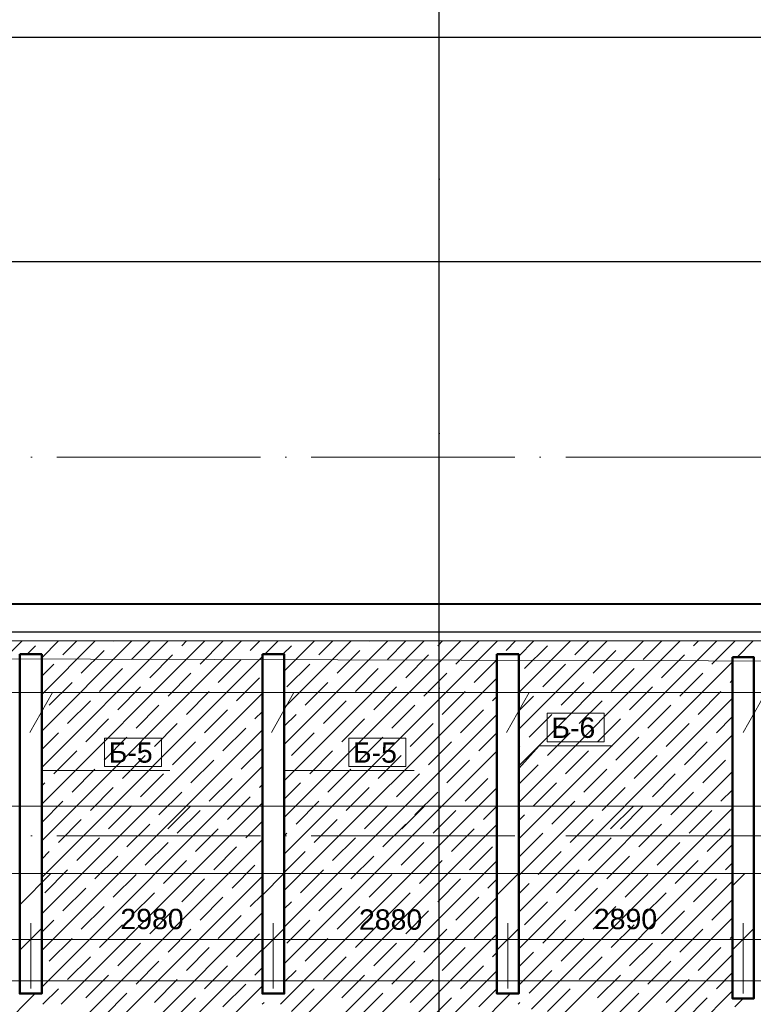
# Model space of a CAD drawing. Header units: millimetres. Extents: x -7161 to 110176, y -144197 to 47288.
# Tile 6 of 28: x 19399 to 28409, y 6233 to 18320. Entities that reach past the tile are written whole.
import ezdxf

# ---------------------------------------------------------------- set-up
doc = ezdxf.new("R2010")
doc.units = ezdxf.units.MM
doc.linetypes.add('ADSK_Линия сетки', pattern=[3125, 2500, -312.5, 0, -312.5])
for name, color, linetype, lineweight in [('S-GRID-____-OTLN', 1, 'Continuous', 9), ('Каркас', 130, 'Continuous', 50), ('Несущие стены', 10, 'Continuous', 40), ('Обмерные чертежи _09_02_2026_ 2 эт_dwg', 8, 'Continuous', 9), ('Оси', 7, 'Continuous', 9), ('Плита', 7, 'Continuous', 9), ('Размеры', 7, 'Continuous', 9), ('Штриховка', 7, 'Continuous', 9)]:
    doc.layers.add(name, color=color, linetype=linetype, lineweight=lineweight)
doc.styles.add('Arial', font='arial.ttf', dxfattribs={"height": 250})

# ---------------------------------------------------------------- blocks, each defined once
blk = doc.blocks.new('Обмерные чертежи _09_02_2026_ 2 эт_dwg_ось сокольники-2038352-Cхема демонтажа сборных ребристых плит перекрытия 2 этажа в осях _Г-Ж_1-3 и Г-Ж_10-12_')
at = {"layer": 'Оси', "color": 250, "lineweight": 30, "flags": 128}
for points in [[(-482816, 84678), (-482816, 80157), (-482816, 63892), (-482816, 56540), (-482816, 51884), (-482816, 45174), (-482816, 43179), (-482816, 36624), (-482816, 36124)], [(-445520, 61837), (-452018, 61837), (-455016, 61837), (-459017, 61837), (-462418, 61837), (-470317, 61837), (-482816, 61837), (-490714, 61837), (-493713, 61837), (-497864, 61837), (-500864, 61837), (-507364, 61837), (-513025, 61837), (-513525, 61837)], [(-445520, 59085), (-452018, 59085), (-455016, 59085), (-459017, 59085), (-462418, 59085), (-470317, 59085), (-482816, 59085), (-490714, 59085), (-493713, 59085), (-497864, 59085), (-500864, 59085), (-507364, 59085), (-513025, 59085), (-513525, 59085)], [(-445520, 54535), (-452018, 54535), (-455016, 54535), (-459017, 54535), (-462418, 54535), (-470317, 54535), (-482816, 54535), (-490714, 54535), (-493713, 54535), (-497864, 54535), (-500864, 54535), (-507364, 54535), (-513025, 54535), (-513525, 54535)]]:
    blk.add_lwpolyline(points, dxfattribs=at)
blk = doc.blocks.new('Обмерные чертежи _09_02_2026_ 2 эт_dwg__Oblique-2038353-Cхема демонтажа сборных ребристых плит перекрытия 2 этажа в осях _Г-Ж_1-3 и Г-Ж_10-12_')
at = {"layer": 'Размеры'}
blk.add_line((-0.5, -0.5), (0.5, 0.5), dxfattribs=at)
blk = doc.blocks.new('Обмерные чертежи _09_02_2026_ 2 эт_dwg-2037874-Cхема демонтажа сборных ребристых плит перекрытия 2 этажа в осях _Г-Ж_1-3 и Г-Ж_10-12_')
at = {"lineweight": 9}
for p, q in [((-718096, -135599), (-717820, -135109)), ((-715131, -135599), (-714855, -135109)), ((-712242, -135599), (-711966, -135109)), ((-709336, -135599), (-709060, -135109)), ((-716403, -136783), (-716123, -136503)), ((-713529, -136783), (-713249, -136503)), ((-710964, -136783), (-710685, -136503)), ((-718222, -137714), (-717839, -137331)), ((-715242, -137597), (-714976, -137331)), ((-712362, -137597), (-712096, -137331)), ((-709467, -137481), (-709317, -137331))]:
    blk.add_line(p, q, dxfattribs=at)
at = {"lineweight": 9, "flags": 128}
for points in [[(-691278, -135109), (-692122, -135109), (-720395, -135109), (-720671, -135599), (-720395, -135109)], [(-712092, -136043), (-711843, -135763), (-710943, -135763)], [(-717952, -136068), (-717279, -136068), (-716379, -136068), (-717279, -136068), (-717542, -136068)], [(-714972, -136068), (-714279, -136068), (-713379, -136068), (-714279, -136068), (-714542, -136068)], [(-691293, -136783), (-691013, -136503), (-723305, -136503), (-720880, -136503)], [(-723542, -137597), (-723276, -137331), (-680848, -137331), (-678498, -137331)]]:
    blk.add_lwpolyline(points, dxfattribs=at)
for points in [[(-711743, -135713), (-711043, -135713), (-711043, -135363), (-711743, -135363)], [(-717179, -136018), (-717179, -135668), (-716479, -135668), (-716479, -136018), (-717179, -136018), (-716479, -136018), (-716479, -135668), (-717179, -135668)], [(-714179, -136018), (-714179, -135668), (-713479, -135668), (-713479, -136018), (-714179, -136018), (-713479, -136018), (-713479, -135668), (-714179, -135668)]]:
    blk.add_lwpolyline(points, close=True, dxfattribs=at)
at = {"layer": 'Каркас', "flags": 128}
for points in [[(-718222, -134640), (-717952, -134640), (-717952, -138804), (-718222, -138804)], [(-715242, -134640), (-714972, -134640), (-714972, -138804), (-715242, -138804)], [(-712362, -134640), (-712092, -134640), (-712092, -138804), (-712362, -138804)], [(-709467, -134673), (-709207, -134673), (-709207, -138866), (-709467, -138866)]]:
    blk.add_lwpolyline(points, close=True, dxfattribs=at)
at = {"layer": 'Несущие стены', "flags": 128}
blk.add_lwpolyline([(-693063, -134025), (-720091, -134025), (-720143, -126693)], dxfattribs=at)
at = {"layer": 'Несущие стены', "color": 7, "lineweight": 9, "flags": 128}
for points in [[(-693072, -134765), (-720389, -134693), (-720389, -135207), (-723888, -135201), (-727344, -135210), (-728247, -135213), (-728297, -127399), (-730617, -127399), (-730894, -127399), (-730819, -138417), (-730819, -138816), (-729392, -138816), (-729392, -139605)], [(-723861, -140223), (-723875, -138521), (-723438, -138521), (-723438, -138648), (-689519, -138648)]]:
    blk.add_lwpolyline(points, dxfattribs=at)
at = {"layer": 'Плита', "flags": 128}
blk.add_lwpolyline([(-728101, -135018), (-720578, -135018), (-720578, -134476), (-692689, -134476), (-692689, -134989), (-692022, -135001)], dxfattribs=at)
at = {"layer": 'Размеры'}
for p, q in [((-720837, -138140), (-717887, -138140)), ((-718287, -138140), (-714907, -138140)), ((-715307, -138140), (-712027, -138140)), ((-712427, -138140), (-709137, -138140)), ((-709537, -138140), (-706407, -138140))]:
    blk.add_line(p, q, dxfattribs=at)
at = {"layer": 'Размеры', "flags": 128}
for points in [[(-718087, -137940), (-718087, -138742)], [(-715107, -137940), (-715107, -138742)], [(-712227, -137940), (-712227, -138742)], [(-709337, -137940), (-709337, -138804)]]:
    blk.add_lwpolyline(points, close=True, dxfattribs=at)
at = {"layer": 'Штриховка'}
for p, q in [((-720502, -136785), (-718193, -134476)), ((-717952, -136929), (-715498, -134476)), ((-717952, -136480), (-715948, -134476)), ((-717952, -136031), (-716397, -134476)), ((-717952, -135582), (-716846, -134476)), ((-717952, -135133), (-717295, -134476)), ((-717952, -134684), (-717744, -134476)), ((-717691, -134648), (-717519, -134476)), ((-717073, -134479), (-717070, -134476)), ((-716849, -134704), (-716621, -134476)), ((-716232, -134535), (-716172, -134476)), ((-716007, -134760), (-715726, -134479)), ((-715390, -134592), (-715274, -134476)), ((-715213, -134640), (-715049, -134476)), ((-714972, -137092), (-712355, -134476)), ((-714972, -136643), (-712804, -134476)), ((-714972, -136194), (-713253, -134476)), ((-714972, -135745), (-713702, -134476)), ((-714972, -135296), (-714151, -134476)), ((-714972, -134847), (-714600, -134476)), ((-714548, -134648), (-714376, -134476)), ((-713930, -134479), (-713927, -134476)), ((-713706, -134704), (-713478, -134476)), ((-713088, -134535), (-713029, -134476)), ((-712864, -134760), (-712583, -134479)), ((-712247, -134592), (-712131, -134476)), ((-712092, -136907), (-709661, -134476)), ((-712092, -136458), (-710110, -134476)), ((-712092, -136009), (-710559, -134476)), ((-712092, -135560), (-711008, -134476)), ((-712092, -135110), (-711457, -134476)), ((-712092, -134661), (-711906, -134476)), ((-711405, -134648), (-711233, -134476)), ((-710787, -134479), (-710784, -134476)), ((-710563, -134704), (-710335, -134476)), ((-709945, -134535), (-709886, -134476)), ((-709721, -134760), (-709440, -134479)), ((-709410, -134673), (-709212, -134476)), ((-718132, -134640), (-718028, -134535)), ((-717466, -134872), (-717186, -134592)), ((-716624, -134928), (-716344, -134648)), ((-714989, -134640), (-714885, -134535)), ((-714323, -134872), (-714043, -134592)), ((-713481, -134928), (-713201, -134648)), ((-712022, -134816), (-711741, -134535)), ((-711180, -134872), (-710900, -134592)), ((-710338, -134928), (-710058, -134648)), ((-717952, -137378), (-715242, -134668)), ((-717952, -134909), (-717803, -134760)), ((-715783, -134984), (-715502, -134704)), ((-714941, -135041), (-714660, -134760)), ((-712639, -134984), (-712362, -134707)), ((-712092, -137356), (-709467, -134731)), ((-711798, -135041), (-711517, -134760)), ((-717242, -135097), (-716961, -134816)), ((-716400, -135153), (-716119, -134872)), ((-714099, -135097), (-713818, -134816)), ((-713257, -135153), (-712976, -134872)), ((-710956, -135097), (-710675, -134816)), ((-710114, -135153), (-709833, -134872)), ((-717859, -135265), (-717579, -134984)), ((-715558, -135209), (-715277, -134928)), ((-714972, -137541), (-712362, -134931)), ((-714716, -135265), (-714436, -134984)), ((-711573, -135265), (-711292, -134984)), ((-709496, -134984), (-709467, -134955)), ((-717952, -137827), (-715242, -135117)), ((-717017, -135321), (-716737, -135041)), ((-716175, -135377), (-715895, -135097)), ((-713874, -135321), (-713594, -135041)), ((-713032, -135377), (-712752, -135097)), ((-710731, -135321), (-710451, -135041)), ((-709889, -135377), (-709609, -135097)), ((-717635, -135490), (-717354, -135209)), ((-714492, -135490), (-714211, -135209)), ((-712415, -135209), (-712362, -135156)), ((-712092, -135335), (-711910, -135153)), ((-712092, -137805), (-709467, -135180)), ((-711349, -135490), (-711068, -135209)), ((-716793, -135546), (-716512, -135265)), ((-715951, -135602), (-715670, -135321)), ((-715334, -135433), (-715242, -135342)), ((-714972, -135521), (-714828, -135377)), ((-713650, -135546), (-713369, -135265)), ((-712808, -135602), (-712527, -135321)), ((-711966, -135658), (-711685, -135377)), ((-710507, -135546), (-710226, -135265)), ((-717410, -135714), (-717130, -135433)), ((-716568, -135770), (-716288, -135490)), ((-714972, -137990), (-712362, -135380)), ((-714267, -135714), (-713986, -135433)), ((-713425, -135770), (-713145, -135490)), ((-711124, -135714), (-710843, -135433)), ((-710282, -135770), (-710001, -135490)), ((-709665, -135602), (-709467, -135404)), ((-717952, -138276), (-715242, -135566)), ((-717952, -135807), (-717747, -135602)), ((-715726, -135826), (-715446, -135546)), ((-714885, -135883), (-714604, -135602)), ((-712583, -135826), (-712362, -135605)), ((-711741, -135883), (-711461, -135602)), ((-717186, -135939), (-716905, -135658)), ((-716344, -135995), (-716063, -135714)), ((-714043, -135939), (-713762, -135658)), ((-713201, -135995), (-712920, -135714)), ((-712092, -138254), (-709467, -135629)), ((-710900, -135939), (-710619, -135658)), ((-710058, -135995), (-709777, -135714)), ((-717803, -136107), (-717522, -135826)), ((-715502, -136051), (-715242, -135791)), ((-714972, -138440), (-712362, -135830)), ((-714660, -136107), (-714379, -135826)), ((-712092, -135784), (-712078, -135770)), ((-711517, -136107), (-711236, -135826)), ((-716961, -136163), (-716681, -135883)), ((-716119, -136219), (-715839, -135939)), ((-713818, -136163), (-713537, -135883)), ((-712976, -136219), (-712696, -135939)), ((-710675, -136163), (-710394, -135883)), ((-709833, -136219), (-709552, -135939)), ((-717952, -138725), (-715242, -136015)), ((-717579, -136332), (-717298, -136051)), ((-714436, -136332), (-714155, -136051)), ((-712092, -136233), (-711854, -135995)), ((-712092, -138703), (-709467, -136078)), ((-711292, -136332), (-711012, -136051)), ((-717952, -136256), (-717915, -136219)), ((-716737, -136388), (-716456, -136107)), ((-715895, -136444), (-715614, -136163)), ((-714972, -136419), (-714772, -136219)), ((-713594, -136388), (-713313, -136107)), ((-712752, -136444), (-712471, -136163)), ((-711910, -136500), (-711629, -136219)), ((-710451, -136388), (-710170, -136107)), ((-717354, -136556), (-717073, -136275)), ((-716512, -136612), (-716232, -136332)), ((-715277, -136275), (-715242, -136240)), ((-715020, -138936), (-712362, -136279)), ((-714211, -136556), (-713930, -136275)), ((-713369, -136612), (-713088, -136332)), ((-711068, -136556), (-710787, -136275)), ((-710226, -136612), (-709945, -136332)), ((-709609, -136444), (-709467, -136302)), ((-717952, -136705), (-717691, -136444)), ((-717714, -138936), (-715242, -136464)), ((-715670, -136668), (-715390, -136388)), ((-714828, -136724), (-714548, -136444)), ((-711685, -136724), (-711405, -136444)), ((-717130, -136781), (-716849, -136500)), ((-716288, -136837), (-716007, -136556)), ((-713986, -136781), (-713706, -136500)), ((-713145, -136837), (-712864, -136556)), ((-712527, -136668), (-712362, -136503)), ((-711937, -138996), (-709467, -136527)), ((-710843, -136781), (-710563, -136500)), ((-710001, -136837), (-709721, -136556)), ((-717747, -136949), (-717466, -136668)), ((-715446, -136893), (-715242, -136689)), ((-714604, -136949), (-714323, -136668)), ((-712092, -136682), (-712022, -136612)), ((-711461, -136949), (-711180, -136668)), ((-716905, -137005), (-716624, -136724)), ((-716063, -137061), (-715783, -136781)), ((-714897, -139262), (-712362, -136728)), ((-713762, -137005), (-713481, -136724)), ((-712920, -137061), (-712639, -136781)), ((-710619, -137005), (-710338, -136724)), ((-709777, -137061), (-709496, -136781)), ((-717697, -139368), (-715242, -136913)), ((-717522, -137173), (-717242, -136893)), ((-716681, -137230), (-716400, -136949)), ((-714972, -136868), (-714941, -136837)), ((-714379, -137173), (-714099, -136893)), ((-713537, -137230), (-713257, -136949)), ((-712078, -137117), (-711798, -136837)), ((-711236, -137173), (-710956, -136893)), ((-710394, -137230), (-710114, -136949)), ((-717952, -137154), (-717859, -137061)), ((-715839, -137286), (-715558, -137005)), ((-714972, -137317), (-714716, -137061)), ((-712696, -137286), (-712415, -137005)), ((-711937, -139445), (-709467, -136976)), ((-711854, -137342), (-711573, -137061)), ((-717298, -137398), (-717017, -137117)), ((-716456, -137454), (-716175, -137173)), ((-714897, -139711), (-712362, -137177)), ((-714155, -137398), (-713874, -137117)), ((-713313, -137454), (-713032, -137173)), ((-711012, -137398), (-710731, -137117)), ((-710170, -137454), (-709889, -137173)), ((-717915, -137566), (-717635, -137286)), ((-715614, -137510), (-715334, -137230)), ((-714772, -137566), (-714492, -137286)), ((-711629, -137566), (-711349, -137286)), ((-709552, -137286), (-709467, -137200)), ((-717697, -139817), (-715242, -137362)), ((-717073, -137622), (-716793, -137342)), ((-716232, -137679), (-715951, -137398)), ((-713930, -137622), (-713650, -137342)), ((-713088, -137679), (-712808, -137398)), ((-712471, -137510), (-712362, -137401)), ((-711937, -139894), (-709467, -137425)), ((-710787, -137622), (-710507, -137342)), ((-709945, -137679), (-709665, -137398)), ((-717691, -137791), (-717410, -137510)), ((-714548, -137791), (-714267, -137510)), ((-712092, -137580), (-711966, -137454)), ((-711405, -137791), (-711124, -137510)), ((-716849, -137847), (-716568, -137566)), ((-716007, -137903), (-715726, -137622)), ((-715390, -137735), (-715242, -137587)), ((-714897, -140160), (-712362, -137626)), ((-713706, -137847), (-713425, -137566)), ((-712864, -137903), (-712583, -137622)), ((-710563, -137847), (-710282, -137566)), ((-709721, -137903), (-709467, -137649)), ((-717466, -138015), (-717186, -137735)), ((-716624, -138071), (-716344, -137791)), ((-714972, -137766), (-714885, -137679)), ((-714323, -138015), (-714043, -137735)), ((-713481, -138071), (-713201, -137791)), ((-712022, -137959), (-711741, -137679)), ((-711180, -138015), (-710900, -137735)), ((-710338, -138071), (-710058, -137791)), ((-717952, -138052), (-717803, -137903)), ((-717697, -140266), (-715242, -137811)), ((-715783, -138128), (-715502, -137847)), ((-714941, -138184), (-714660, -137903)), ((-712639, -138128), (-712362, -137850)), ((-711937, -140343), (-709467, -137874)), ((-711798, -138184), (-711517, -137903)), ((-717242, -138240), (-716961, -137959)), ((-716400, -138296), (-716119, -138015)), ((-714099, -138240), (-713818, -137959)), ((-713257, -138296), (-712976, -138015)), ((-710956, -138240), (-710675, -137959)), ((-710114, -138296), (-709833, -138015)), ((-717859, -138408), (-717579, -138128)), ((-715558, -138352), (-715277, -138071)), ((-714897, -140609), (-712362, -138075)), ((-714716, -138408), (-714436, -138128)), ((-711573, -138408), (-711292, -138128)), ((-709496, -138128), (-709467, -138098)), ((-717697, -140715), (-715242, -138260)), ((-717017, -138464), (-716737, -138184)), ((-716175, -138520), (-715895, -138240)), ((-713874, -138464), (-713594, -138184)), ((-713032, -138520), (-712752, -138240)), ((-710731, -138464), (-710451, -138184)), ((-709889, -138520), (-709609, -138240)), ((-717635, -138633), (-717354, -138352)), ((-714492, -138633), (-714211, -138352)), ((-712415, -138352), (-712362, -138299)), ((-712092, -138478), (-711910, -138296)), ((-711937, -140792), (-709467, -138323)), ((-711349, -138633), (-711068, -138352)), ((-716793, -138689), (-716512, -138408)), ((-715951, -138745), (-715670, -138464)), ((-715334, -138577), (-715242, -138485)), ((-714972, -138664), (-714828, -138520)), ((-713650, -138689), (-713369, -138408)), ((-712808, -138745), (-712527, -138464)), ((-711966, -138801), (-711685, -138520)), ((-710507, -138689), (-710226, -138408)), ((-717410, -138857), (-717130, -138577)), ((-716568, -138913), (-716288, -138633)), ((-714897, -141058), (-712362, -138524)), ((-714267, -138857), (-713986, -138577)), ((-713425, -138913), (-713145, -138633)), ((-711124, -138857), (-710843, -138577)), ((-710282, -138913), (-710001, -138633)), ((-709665, -138745), (-709467, -138547)), ((-717938, -138936), (-717747, -138745)), ((-717697, -141164), (-715242, -138710)), ((-715726, -138969), (-715446, -138689)), ((-714885, -139026), (-714604, -138745)), ((-712583, -138969), (-712362, -138748)), ((-711741, -139026), (-711461, -138745)), ((-720487, -141260), (-718031, -138804)), ((-717186, -139082), (-716905, -138801)), ((-716344, -139138), (-716063, -138857)), ((-714897, -141507), (-712194, -138804)), ((-714043, -139082), (-713762, -138801)), ((-713201, -139138), (-712920, -138857)), ((-711937, -141241), (-709467, -138772)), ((-710900, -139082), (-710619, -138801)), ((-710058, -139138), (-709777, -138857)), ((-709440, -138969), (-709337, -138866)), ((-715244, -138936), (-715221, -138913)), ((-712101, -138936), (-712078, -138913))]:
    blk.add_line(p, q, dxfattribs=at)
blk.add_blockref('Обмерные чертежи _09_02_2026_ 2 эт_dwg_ось сокольники-2038352-Cхема демонтажа сборных ребристых плит перекрытия 2 этажа в осях _Г-Ж_1-3 и Г-Ж_10-12_', (-230257, -188905))
at = {"xscale": 250, "yscale": 250, "zscale": 250}
for p in [(-718087, -138140), (-715107, -138140), (-712227, -138140), (-709337, -138140)]:
    blk.add_blockref('Обмерные чертежи _09_02_2026_ 2 эт_dwg__Oblique-2038353-Cхема демонтажа сборных ребристых плит перекрытия 2 этажа в осях _Г-Ж_1-3 и Г-Ж_10-12_', p, dxfattribs=at)
at = {"xscale": 250, "yscale": 250, "zscale": 250, "rotation": 180}
for p in [(-718087, -138140), (-715107, -138140), (-712227, -138140), (-709337, -138140)]:
    blk.add_blockref('Обмерные чертежи _09_02_2026_ 2 эт_dwg__Oblique-2038353-Cхема демонтажа сборных ребристых плит перекрытия 2 этажа в осях _Г-Ж_1-3 и Г-Ж_10-12_', p, dxfattribs=at)
at = {"lineweight": 9, "char_height": 250, "width": 642.74, "attachment_point": 1, "line_spacing_factor": 0.941778, "style": 'Arial'}
for s, insert in [('Б-6', (-711693, -135416)), ('Б-5', (-717129, -135720)), ('Б-5', (-717129, -135720)), ('Б-5', (-714129, -135720)), ('Б-5', (-714129, -135720))]:
    blk.add_mtext(s, dxfattribs=dict(at, insert=insert))
at = {"layer": 'Размеры', "char_height": 250, "width": 930.44, "attachment_point": 2, "line_spacing_factor": 0.941778, "style": 'Arial'}
for s, insert in [('2980', (-716597, -137764)), ('2880', (-713667, -137771)), ('2890', (-710782, -137764))]:
    blk.add_mtext(s, dxfattribs=dict(at, insert=insert))

msp = doc.modelspace()

# ---------------------------------------------------------------- linework, layer by layer
at = {"layer": 'S-GRID-____-OTLN', "linetype": 'ADSK_Линия сетки'}
for p, q in [((24550, -5199), (24550, 47213)), ((-5146, 12950), (63082, 12950)), ((-5146, 8300), (63082, 8300))]:
    msp.add_line(p, q, dxfattribs=at)

# ---------------------------------------------------------------- block references
at = {"layer": 'Обмерные чертежи _09_02_2026_ 2 эт_dwg', "color": 7}
msp.add_blockref('Обмерные чертежи _09_02_2026_ 2 эт_dwg-2037874-Cхема демонтажа сборных ребристых плит перекрытия 2 этажа в осях _Г-Ж_1-3 и Г-Ж_10-12_', (737621, 145169), dxfattribs=at)

doc.saveas('drawing.dxf')
